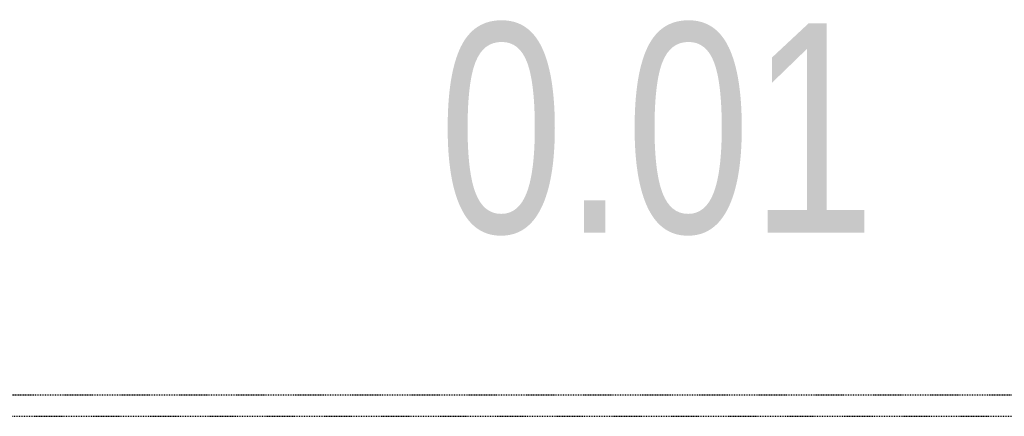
# Model space of a CAD drawing. Header units: centimetres. Extents: x 42630 to 130002, y 15 to 29179.
# Tile 41 of 165: x 50220 to 50338, y 4925 to 4972. Entities that reach past the tile are written whole.
import ezdxf
from ezdxf.enums import TextEntityAlignment as Align

# ---------------------------------------------------------------- set-up
doc = ezdxf.new("R2010")
doc.units = ezdxf.units.CM
doc.header["$LTSCALE"] = 0.01
doc.linetypes.add('DASHED2', pattern=[9.525, 6.35, -3.175])
doc.layers.get('0').update_dxf_attribs({"color": 253})
doc.layers.add('CKDRZWI_', color=253, linetype='Continuous')
doc.layers.add('CKPOM_OPIS', color=253, linetype='Continuous')
doc.layers.add('CKPOM_NUM', color=253, linetype='Continuous', lineweight=50)
doc.styles.get("Standard").update_dxf_attribs({"font": 'ic-simplex.shx', "width": 0.8})

# ---------------------------------------------------------------- blocks, each defined once
blk = doc.blocks.new('A$7E8814B27261F1')
at = {"color": 7, "linetype": 'DASHED2', "ltscale": 10}
for p, q in [((4163.1, 4423), (4163.1, 327)), ((4188.9, 4342), (4188.9, 408))]:
    blk.add_line(p, q, dxfattribs=at)
blk = doc.blocks.new('CKBL2082124121013')
at = {"layer": 'CKPOM_NUM', "width": 0.8, "flags": 8}
blk.add_attdef('CISLO', text='', height=25, dxfattribs=at).set_placement((50322.82, 5145.6), align=Align.BOTTOM_CENTER)
at = {"layer": 'CKPOM_OPIS', "width": 0.8, "flags": 9}
for tag in ['POZNÁMKA', 'K._VÝŠKA', 'STĚNY', 'PLOCHA_DLE_NV_366/2013', 'DEFINICE_SKLADBY', 'PODLAHA', 'TEPLOTA', 'SKLADBA', 'PODLAZI', 'POVRCH', 'PLOCHA', 'JMENO', 'OBVOD', 'OBJEM', 'STROP', 'VYSKA', 'ZONA', 'BYT']:
    blk.add_attdef(tag, text='', height=20, dxfattribs=at).set_placement((50322.82, 5145.6), align=Align.BOTTOM_CENTER)

msp = doc.modelspace()

# ---------------------------------------------------------------- block references
at = {"layer": 'CKDRZWI_', "xscale": 0.1, "yscale": 0.1, "zscale": 0.1, "rotation": 89.99999999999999}
msp.add_blockref('A$7E8814B27261F1', (50560.429, 4508.604), dxfattribs=at)
at = {"layer": 'CKPOM_NUM'}
ref = msp.add_blockref('CKBL2082124121013', (50322.82, 4938.586), dxfattribs=at)
ref.add_attrib('CISLO_001', '0.01', (50270.42, 4946.836), dxfattribs={"height": 25, "width": 0.8})

doc.saveas('drawing.dxf')
